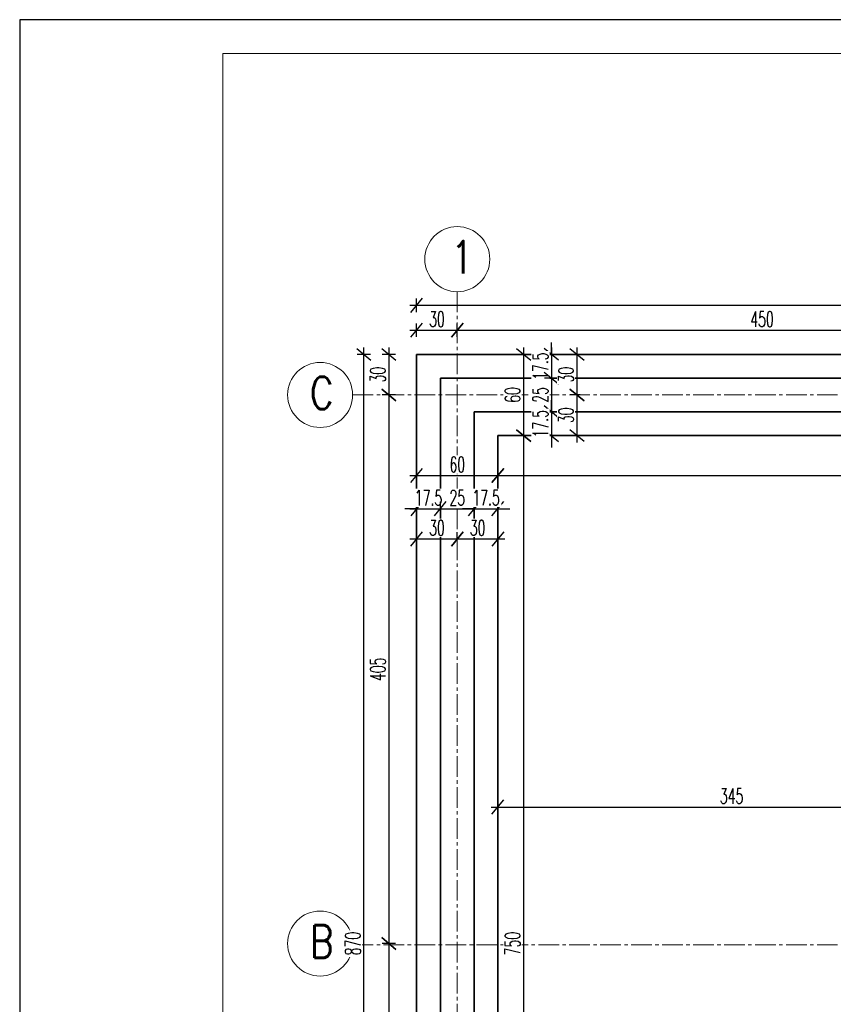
# Model space of a CAD drawing. Header units: centimetres. Extents: x 125945 to 146944, y 20629 to 31773.
# Tile 54 of 80: x 140134 to 140735, y 26978 to 27704. Entities that reach past the tile are written whole.
import ezdxf

# ---------------------------------------------------------------- set-up
doc = ezdxf.new("R2010")
doc.units = ezdxf.units.CM
doc.linetypes.add('CENTER2', pattern=[28.575, 19.05, -3.175, 3.175, -3.175])
for name, color, linetype, lineweight in [('e-cad_cienkie', 88, 'Continuous', 15), ('e-cad_opisy', 7, 'Continuous', 15), ('e-cad_osie', 172, 'CENTER2', 9), ('e-cad_wymiary', 66, 'Continuous', 15), ('K-FUNDAMENTY', 44, 'Continuous', 35), ('K-ŚCIANY KONSTRUKCYJNE', 16, 'Continuous', 35)]:
    doc.layers.add(name, color=color, linetype=linetype, lineweight=lineweight)
doc.styles.add('e-cad_2', font='simplex.shx', dxfattribs={"width": 0.8})
doc.styles.add('simpl', font='simplex.shx', dxfattribs={"width": 0.6})
doc.dimstyles.new('e-cad_1_50_[cm]', dxfattribs={"dimscale": 5, "dimtxt": 2.25, "dimasz": 1.75, "dimexe": 1, "dimexo": 0, "dimgap": 0.5, "dimtad": 1, "dimdec": 1, "dimrnd": 0.5, "dimdsep": 46, "dimtxsty": 'simpl', "dimblk": 'OBLIQUE', "dimcen": 0, "dimdle": 1, "dimclrd": 256, "dimclre": 256, "dimclrt": 256, "dimadec": 0, "dimazin": 0, "dimtfac": 1, "dimtdec": 1, "dimtix": 1, "dimtmove": 2, "dimatfit": 3, "dimldrblk": 'OBLIQUE', "dimfxl": 1, "dimfxlon": 1, "dimtfill": 1, "dimarcsym": 0})

# ---------------------------------------------------------------- blocks, each defined once
blk = doc.blocks.new('_Oblique')
at = {"color": 0, "linetype": 'ByBlock', "lineweight": -2}
blk.add_line((0.5, 0.6), (-0.5, -0.6), dxfattribs=at)
blk = doc.blocks.new('*D3538')
at = {"layer": 'Defpoints', "color": 0}
for p in [(140486.9, 27367.94), (140426.9, 27357.41), (140486.9, 27357.41)]:
    blk.add_point(p, dxfattribs=at)
at = {"layer": 'e-cad_wymiary', "lineweight": -2, "ltscale": 2}
for p, q in [((140421.9, 27367.94), (140491.9, 27367.94)), ((140426.9, 27362.94), (140426.9, 27372.94)), ((140486.9, 27362.94), (140486.9, 27372.94))]:
    blk.add_line(p, q, dxfattribs=at)
at = {"layer": 'e-cad_wymiary', "lineweight": -2, "xscale": 8.75, "yscale": 8.75, "zscale": 8.75, "rotation": 180}
blk.add_blockref('_Oblique', (140426.9, 27367.94), dxfattribs=at)
at = {"layer": 'e-cad_wymiary', "lineweight": -2, "xscale": 8.75, "yscale": 8.75, "zscale": 8.75}
blk.add_blockref('_Oblique', (140486.9, 27367.94), dxfattribs=at)
at = {"layer": 'e-cad_wymiary', "ltscale": 2, "insert": (140456.9, 27376.06), "char_height": 11.25, "attachment_point": 5, "style": 'simpl', "bg_fill": 3, "box_fill_scale": 1.1, "bg_fill_color": 256, "bg_fill_true_color": 13158600, "bg_fill_transparency": 0}
blk.add_mtext('60', dxfattribs=at)
blk = doc.blocks.new('*D3539')
at = {"layer": 'Defpoints', "color": 0}
for p in [(141326.9, 27397.41), (141326.9, 27367.94), (140486.9, 27357.41)]:
    blk.add_point(p, dxfattribs=at)
at = {"layer": 'e-cad_wymiary', "lineweight": -2, "ltscale": 2}
for p, q in [((140481.9, 27367.94), (141331.9, 27367.94)), ((140486.9, 27362.94), (140486.9, 27372.94)), ((141326.9, 27372.94), (141326.9, 27362.94))]:
    blk.add_line(p, q, dxfattribs=at)
at = {"layer": 'e-cad_wymiary', "lineweight": -2, "xscale": 8.75, "yscale": 8.75, "zscale": 8.75, "rotation": 180}
blk.add_blockref('_Oblique', (140486.9, 27367.94), dxfattribs=at)
at = {"layer": 'e-cad_wymiary', "lineweight": -2, "xscale": 8.75, "yscale": 8.75, "zscale": 8.75}
blk.add_blockref('_Oblique', (141326.9, 27367.94), dxfattribs=at)
at = {"layer": 'e-cad_wymiary', "ltscale": 2, "insert": (140906.9, 27376.06), "char_height": 11.25, "attachment_point": 5, "style": 'simpl', "bg_fill": 3, "box_fill_scale": 1.1, "bg_fill_color": 256, "bg_fill_true_color": 13158600, "bg_fill_transparency": 0}
blk.add_mtext('840', dxfattribs=at)
blk = doc.blocks.new('*D3567')
at = {"layer": 'Defpoints', "color": 0}
for p in [(140502.9, 27457.41), (140505.85, 27397.41), (140505.85, 27397.41)]:
    blk.add_point(p, dxfattribs=at)
at = {"layer": 'e-cad_wymiary', "lineweight": -2, "ltscale": 2}
for p, q in [((140505.85, 27462.41), (140505.85, 27392.41)), ((140502.9, 27457.41), (140510.85, 27457.41)), ((140505.85, 27397.41), (140510.85, 27397.41))]:
    blk.add_line(p, q, dxfattribs=at)
at = {"layer": 'e-cad_wymiary', "lineweight": -2, "xscale": 8.75, "yscale": 8.75, "zscale": 8.75}
for p, rotation in [((140505.85, 27457.41), 90), ((140505.85, 27397.41), 270)]:
    blk.add_blockref('_Oblique', p, dxfattribs=dict(at, rotation=rotation))
at = {"layer": 'e-cad_wymiary', "ltscale": 2, "insert": (140497.72, 27427.41), "char_height": 11.25, "attachment_point": 5, "rotation": 90, "style": 'simpl', "bg_fill": 3, "box_fill_scale": 1.1, "bg_fill_color": 256, "bg_fill_true_color": 13158600, "bg_fill_transparency": 0}
blk.add_mtext('60', dxfattribs=at)
blk = doc.blocks.new('*D3568')
at = {"layer": 'Defpoints', "color": 0}
for p in [(140505.85, 27397.41), (140505.85, 26647.41), (140543.31, 26647.41)]:
    blk.add_point(p, dxfattribs=at)
at = {"layer": 'e-cad_wymiary', "lineweight": -2, "ltscale": 2}
for p, q in [((140505.85, 27397.41), (140500.85, 27397.41)), ((140505.85, 27402.41), (140505.85, 26642.41)), ((140510.85, 26647.41), (140500.85, 26647.41))]:
    blk.add_line(p, q, dxfattribs=at)
at = {"layer": 'e-cad_wymiary', "lineweight": -2, "xscale": 8.75, "yscale": 8.75, "zscale": 8.75}
for p, rotation in [((140505.85, 27397.41), 90), ((140505.85, 26647.41), 270)]:
    blk.add_blockref('_Oblique', p, dxfattribs=dict(at, rotation=rotation))
at = {"layer": 'e-cad_wymiary', "ltscale": 2, "insert": (140497.72, 27022.41), "char_height": 11.25, "attachment_point": 5, "rotation": 90, "style": 'simpl', "bg_fill": 3, "box_fill_scale": 1.1, "bg_fill_color": 256, "bg_fill_true_color": 13158600, "bg_fill_transparency": 0}
blk.add_mtext('750', dxfattribs=at)
blk = doc.blocks.new('*D3573')
at = {"layer": 'Defpoints', "color": 0}
for p in [(140831.9, 27123.19), (140831.9, 27096.6), (140486.9, 27066.35)]:
    blk.add_point(p, dxfattribs=at)
at = {"layer": 'e-cad_wymiary', "lineweight": -2, "ltscale": 2}
for p, q in [((140486.9, 27118.19), (140486.9, 27128.19)), ((140831.9, 27118.19), (140831.9, 27128.19)), ((140481.9, 27123.19), (140836.9, 27123.19))]:
    blk.add_line(p, q, dxfattribs=at)
at = {"layer": 'e-cad_wymiary', "lineweight": -2, "xscale": 8.75, "yscale": 8.75, "zscale": 8.75, "rotation": 180}
blk.add_blockref('_Oblique', (140486.9, 27123.19), dxfattribs=at)
at = {"layer": 'e-cad_wymiary', "lineweight": -2, "xscale": 8.75, "yscale": 8.75, "zscale": 8.75}
blk.add_blockref('_Oblique', (140831.9, 27123.19), dxfattribs=at)
at = {"layer": 'e-cad_wymiary', "ltscale": 2, "insert": (140659.4, 27131.32), "char_height": 11.25, "attachment_point": 5, "style": 'simpl', "bg_fill": 3, "box_fill_scale": 1.1, "bg_fill_color": 256, "bg_fill_true_color": 13158600, "bg_fill_transparency": 0}
blk.add_mtext('345', dxfattribs=at)
blk = doc.blocks.new('*D3589')
at = {"layer": 'Defpoints', "color": 0}
for p in [(140444.4, 27343.42), (140426.9, 27329.74), (140444.4, 27329.74)]:
    blk.add_point(p, dxfattribs=at)
at = {"layer": 'e-cad_wymiary', "lineweight": -2, "ltscale": 2}
for p, q in [((140426.9, 27338.42), (140426.9, 27348.42)), ((140444.4, 27338.42), (140444.4, 27348.42)), ((140426.9, 27343.42), (140418.15, 27343.42)), ((140421.9, 27343.42), (140449.4, 27343.42)), ((140444.4, 27343.42), (140453.15, 27343.42))]:
    blk.add_line(p, q, dxfattribs=at)
at = {"layer": 'e-cad_wymiary', "lineweight": -2, "xscale": 8.75, "yscale": 8.75, "zscale": 8.75}
blk.add_blockref('_Oblique', (140426.9, 27343.42), dxfattribs=at)
at = {"layer": 'e-cad_wymiary', "lineweight": -2, "xscale": 8.75, "yscale": 8.75, "zscale": 8.75, "rotation": 180}
blk.add_blockref('_Oblique', (140444.4, 27343.42), dxfattribs=at)
at = {"layer": 'e-cad_wymiary', "ltscale": 2, "insert": (140435.65, 27351.55), "char_height": 11.25, "attachment_point": 5, "style": 'simpl', "bg_fill": 3, "box_fill_scale": 1.1, "bg_fill_color": 256, "bg_fill_true_color": 13158600, "bg_fill_transparency": 0}
blk.add_mtext('17.5', dxfattribs=at)
blk = doc.blocks.new('*D3590')
at = {"layer": 'Defpoints', "color": 0}
for p in [(140469.4, 27343.42), (140469.4, 27330.99), (140444.4, 27329.74)]:
    blk.add_point(p, dxfattribs=at)
at = {"layer": 'e-cad_wymiary', "lineweight": -2, "ltscale": 2}
for p, q in [((140444.4, 27338.42), (140444.4, 27348.42)), ((140469.4, 27338.42), (140469.4, 27348.42)), ((140439.4, 27343.42), (140474.4, 27343.42))]:
    blk.add_line(p, q, dxfattribs=at)
at = {"layer": 'e-cad_wymiary', "lineweight": -2, "xscale": 8.75, "yscale": 8.75, "zscale": 8.75, "rotation": 180}
blk.add_blockref('_Oblique', (140444.4, 27343.42), dxfattribs=at)
at = {"layer": 'e-cad_wymiary', "lineweight": -2, "xscale": 8.75, "yscale": 8.75, "zscale": 8.75}
blk.add_blockref('_Oblique', (140469.4, 27343.42), dxfattribs=at)
at = {"layer": 'e-cad_wymiary', "ltscale": 2, "insert": (140456.9, 27351.55), "char_height": 11.25, "attachment_point": 5, "style": 'simpl', "bg_fill": 3, "box_fill_scale": 1.1, "bg_fill_color": 256, "bg_fill_true_color": 13158600, "bg_fill_transparency": 0}
blk.add_mtext('25', dxfattribs=at)
blk = doc.blocks.new('*D3591')
at = {"layer": 'Defpoints', "color": 0}
for p in [(140486.9, 27343.42), (140469.4, 27330.99), (140486.9, 27327.52)]:
    blk.add_point(p, dxfattribs=at)
at = {"layer": 'e-cad_wymiary', "lineweight": -2, "ltscale": 2}
for p, q in [((140469.4, 27338.42), (140469.4, 27348.42)), ((140486.9, 27338.42), (140486.9, 27348.42)), ((140469.4, 27343.42), (140460.65, 27343.42)), ((140464.4, 27343.42), (140491.9, 27343.42)), ((140486.9, 27343.42), (140495.65, 27343.42))]:
    blk.add_line(p, q, dxfattribs=at)
at = {"layer": 'e-cad_wymiary', "lineweight": -2, "xscale": 8.75, "yscale": 8.75, "zscale": 8.75}
blk.add_blockref('_Oblique', (140469.4, 27343.42), dxfattribs=at)
at = {"layer": 'e-cad_wymiary', "lineweight": -2, "xscale": 8.75, "yscale": 8.75, "zscale": 8.75, "rotation": 180}
blk.add_blockref('_Oblique', (140486.9, 27343.42), dxfattribs=at)
at = {"layer": 'e-cad_wymiary', "ltscale": 2, "insert": (140478.15, 27351.55), "char_height": 11.25, "attachment_point": 5, "style": 'simpl', "bg_fill": 3, "box_fill_scale": 1.1, "bg_fill_color": 256, "bg_fill_true_color": 13158600, "bg_fill_transparency": 0}
blk.add_mtext('17.5', dxfattribs=at)
blk = doc.blocks.new('*D3592')
at = {"layer": 'Defpoints', "color": 0}
for p in [(140426.9, 27319.71), (140456.9, 27321.16), (140456.9, 27319.71)]:
    blk.add_point(p, dxfattribs=at)
at = {"layer": 'e-cad_wymiary', "lineweight": -2, "ltscale": 2}
for p, q in [((140426.9, 27319.71), (140426.9, 27326.16)), ((140456.9, 27319.71), (140456.9, 27326.16)), ((140421.9, 27321.16), (140461.9, 27321.16))]:
    blk.add_line(p, q, dxfattribs=at)
at = {"layer": 'e-cad_wymiary', "lineweight": -2, "xscale": 8.75, "yscale": 8.75, "zscale": 8.75, "rotation": 180}
blk.add_blockref('_Oblique', (140426.9, 27321.16), dxfattribs=at)
at = {"layer": 'e-cad_wymiary', "lineweight": -2, "xscale": 8.75, "yscale": 8.75, "zscale": 8.75}
blk.add_blockref('_Oblique', (140456.9, 27321.16), dxfattribs=at)
at = {"layer": 'e-cad_wymiary', "ltscale": 2, "insert": (140441.9, 27329.28), "char_height": 11.25, "attachment_point": 5, "style": 'simpl', "bg_fill": 3, "box_fill_scale": 1.1, "bg_fill_color": 256, "bg_fill_true_color": 13158600, "bg_fill_transparency": 0}
blk.add_mtext('30', dxfattribs=at)
blk = doc.blocks.new('*D3593')
at = {"layer": 'Defpoints', "color": 0}
for p in [(140456.9, 27319.71), (140486.9, 27321.16), (140486.9, 27310.17)]:
    blk.add_point(p, dxfattribs=at)
at = {"layer": 'e-cad_wymiary', "lineweight": -2, "ltscale": 2}
for p, q in [((140456.9, 27319.71), (140456.9, 27326.16)), ((140486.9, 27316.16), (140486.9, 27326.16)), ((140451.9, 27321.16), (140491.9, 27321.16))]:
    blk.add_line(p, q, dxfattribs=at)
at = {"layer": 'e-cad_wymiary', "lineweight": -2, "xscale": 8.75, "yscale": 8.75, "zscale": 8.75, "rotation": 180}
blk.add_blockref('_Oblique', (140456.9, 27321.16), dxfattribs=at)
at = {"layer": 'e-cad_wymiary', "lineweight": -2, "xscale": 8.75, "yscale": 8.75, "zscale": 8.75}
blk.add_blockref('_Oblique', (140486.9, 27321.16), dxfattribs=at)
at = {"layer": 'e-cad_wymiary', "ltscale": 2, "insert": (140471.9, 27329.28), "char_height": 11.25, "attachment_point": 5, "style": 'simpl', "bg_fill": 3, "box_fill_scale": 1.1, "bg_fill_color": 256, "bg_fill_true_color": 13158600, "bg_fill_transparency": 0}
blk.add_mtext('30', dxfattribs=at)
blk = doc.blocks.new('*D3624')
at = {"layer": 'Defpoints', "color": 0}
for p in [(140535.46, 27457.41), (140526.39, 27439.92), (140535.46, 27439.92)]:
    blk.add_point(p, dxfattribs=at)
at = {"layer": 'e-cad_wymiary', "lineweight": -2, "ltscale": 2}
for p, q in [((140526.39, 27457.41), (140526.39, 27466.16)), ((140526.39, 27462.41), (140526.39, 27434.92)), ((140531.39, 27457.41), (140521.39, 27457.41)), ((140531.39, 27439.92), (140521.39, 27439.92)), ((140526.39, 27439.92), (140526.39, 27431.17))]:
    blk.add_line(p, q, dxfattribs=at)
at = {"layer": 'e-cad_wymiary', "lineweight": -2, "xscale": 8.75, "yscale": 8.75, "zscale": 8.75}
for p, rotation in [((140526.39, 27457.41), 270), ((140526.39, 27439.92), 90)]:
    blk.add_blockref('_Oblique', p, dxfattribs=dict(at, rotation=rotation))
at = {"layer": 'e-cad_wymiary', "ltscale": 2, "insert": (140518.27, 27448.67), "char_height": 11.25, "attachment_point": 5, "rotation": 90, "style": 'simpl', "bg_fill": 3, "box_fill_scale": 1.1, "bg_fill_color": 256, "bg_fill_true_color": 13158600, "bg_fill_transparency": 0}
blk.add_mtext('17.5', dxfattribs=at)
blk = doc.blocks.new('*D3625')
at = {"layer": 'Defpoints', "color": 0}
for p in [(140535.46, 27439.92), (140526.39, 27414.92), (140531.48, 27414.92)]:
    blk.add_point(p, dxfattribs=at)
at = {"layer": 'e-cad_wymiary', "lineweight": -2, "ltscale": 2}
for p, q in [((140531.39, 27439.92), (140521.39, 27439.92)), ((140526.39, 27444.92), (140526.39, 27409.92)), ((140531.39, 27414.92), (140521.39, 27414.92))]:
    blk.add_line(p, q, dxfattribs=at)
at = {"layer": 'e-cad_wymiary', "lineweight": -2, "xscale": 8.75, "yscale": 8.75, "zscale": 8.75}
for p, rotation in [((140526.39, 27439.92), 90), ((140526.39, 27414.92), 270)]:
    blk.add_blockref('_Oblique', p, dxfattribs=dict(at, rotation=rotation))
at = {"layer": 'e-cad_wymiary', "ltscale": 2, "insert": (140518.27, 27427.42), "char_height": 11.25, "attachment_point": 5, "rotation": 90, "style": 'simpl', "bg_fill": 3, "box_fill_scale": 1.1, "bg_fill_color": 256, "bg_fill_true_color": 13158600, "bg_fill_transparency": 0}
blk.add_mtext('25', dxfattribs=at)
blk = doc.blocks.new('*D3626')
at = {"layer": 'Defpoints', "color": 0}
for p in [(140531.48, 27414.92), (140526.39, 27397.41), (140531.48, 27397.41)]:
    blk.add_point(p, dxfattribs=at)
at = {"layer": 'e-cad_wymiary', "lineweight": -2, "ltscale": 2}
for p, q in [((140526.39, 27414.92), (140526.39, 27423.67)), ((140526.39, 27419.92), (140526.39, 27392.41)), ((140531.39, 27414.92), (140521.39, 27414.92)), ((140531.39, 27397.41), (140521.39, 27397.41)), ((140526.39, 27397.41), (140526.39, 27388.66))]:
    blk.add_line(p, q, dxfattribs=at)
at = {"layer": 'e-cad_wymiary', "lineweight": -2, "xscale": 8.75, "yscale": 8.75, "zscale": 8.75}
for p, rotation in [((140526.39, 27414.92), 270), ((140526.39, 27397.41), 90)]:
    blk.add_blockref('_Oblique', p, dxfattribs=dict(at, rotation=rotation))
at = {"layer": 'e-cad_wymiary', "ltscale": 2, "insert": (140518.27, 27406.17), "char_height": 11.25, "attachment_point": 5, "rotation": 90, "style": 'simpl', "bg_fill": 3, "box_fill_scale": 1.1, "bg_fill_color": 256, "bg_fill_true_color": 13158600, "bg_fill_transparency": 0}
blk.add_mtext('17.5', dxfattribs=at)
blk = doc.blocks.new('*D3627')
at = {"layer": 'Defpoints', "color": 0}
for p in [(140547.67, 27457.41), (140545.29, 27427.41), (140547.67, 27427.41)]:
    blk.add_point(p, dxfattribs=at)
at = {"layer": 'e-cad_wymiary', "lineweight": -2, "ltscale": 2}
for p, q in [((140545.29, 27462.41), (140545.29, 27422.41)), ((140547.67, 27457.41), (140540.29, 27457.41)), ((140547.67, 27427.41), (140540.29, 27427.41))]:
    blk.add_line(p, q, dxfattribs=at)
at = {"layer": 'e-cad_wymiary', "lineweight": -2, "xscale": 8.75, "yscale": 8.75, "zscale": 8.75}
for p, rotation in [((140545.29, 27457.41), 90), ((140545.29, 27427.41), 270)]:
    blk.add_blockref('_Oblique', p, dxfattribs=dict(at, rotation=rotation))
at = {"layer": 'e-cad_wymiary', "ltscale": 2, "insert": (140537.16, 27442.41), "char_height": 11.25, "attachment_point": 5, "rotation": 90, "style": 'simpl', "bg_fill": 3, "box_fill_scale": 1.1, "bg_fill_color": 256, "bg_fill_true_color": 13158600, "bg_fill_transparency": 0}
blk.add_mtext('30', dxfattribs=at)
blk = doc.blocks.new('*D3628')
at = {"layer": 'Defpoints', "color": 0}
for p in [(140547.67, 27427.41), (140545.29, 27397.41), (140550.35, 27397.41)]:
    blk.add_point(p, dxfattribs=at)
at = {"layer": 'e-cad_wymiary', "lineweight": -2, "ltscale": 2}
for p, q in [((140547.67, 27427.41), (140540.29, 27427.41)), ((140545.29, 27432.41), (140545.29, 27392.41)), ((140550.29, 27397.41), (140540.29, 27397.41))]:
    blk.add_line(p, q, dxfattribs=at)
at = {"layer": 'e-cad_wymiary', "lineweight": -2, "xscale": 8.75, "yscale": 8.75, "zscale": 8.75}
for p, rotation in [((140545.29, 27427.41), 90), ((140545.29, 27397.41), 270)]:
    blk.add_blockref('_Oblique', p, dxfattribs=dict(at, rotation=rotation))
at = {"layer": 'e-cad_wymiary', "ltscale": 2, "insert": (140537.16, 27412.41), "char_height": 11.25, "attachment_point": 5, "rotation": 90, "style": 'simpl', "bg_fill": 3, "box_fill_scale": 1.1, "bg_fill_color": 256, "bg_fill_true_color": 13158600, "bg_fill_transparency": 0}
blk.add_mtext('30', dxfattribs=at)
blk = doc.blocks.new('*D3822')
at = {"layer": 'Defpoints', "color": 0}
for p in [(140424.58, 27457.41), (140406.37, 27427.41), (140426.9, 27427.41)]:
    blk.add_point(p, dxfattribs=at)
at = {"layer": 'e-cad_wymiary', "lineweight": -2, "ltscale": 2}
for p, q in [((140406.37, 27462.41), (140406.37, 27422.41)), ((140411.37, 27457.41), (140401.37, 27457.41)), ((140411.37, 27427.41), (140401.37, 27427.41))]:
    blk.add_line(p, q, dxfattribs=at)
at = {"layer": 'e-cad_wymiary', "lineweight": -2, "xscale": 8.75, "yscale": 8.75, "zscale": 8.75}
for p, rotation in [((140406.37, 27457.41), 90), ((140406.37, 27427.41), 270)]:
    blk.add_blockref('_Oblique', p, dxfattribs=dict(at, rotation=rotation))
at = {"layer": 'e-cad_wymiary', "ltscale": 2, "insert": (140398.25, 27442.41), "char_height": 11.25, "attachment_point": 5, "rotation": 90, "style": 'simpl', "bg_fill": 3, "box_fill_scale": 1.1, "bg_fill_color": 256, "bg_fill_true_color": 13158600, "bg_fill_transparency": 0}
blk.add_mtext('30', dxfattribs=at)
blk = doc.blocks.new('*D3823')
at = {"layer": 'Defpoints', "color": 0}
for p in [(140426.9, 27427.41), (140406.37, 27022.41), (140426.9, 27022.41)]:
    blk.add_point(p, dxfattribs=at)
at = {"layer": 'e-cad_wymiary', "lineweight": -2, "ltscale": 2}
for p, q in [((140411.37, 27427.41), (140401.37, 27427.41)), ((140406.37, 27432.41), (140406.37, 27017.41)), ((140411.37, 27022.41), (140401.37, 27022.41))]:
    blk.add_line(p, q, dxfattribs=at)
at = {"layer": 'e-cad_wymiary', "lineweight": -2, "xscale": 8.75, "yscale": 8.75, "zscale": 8.75}
for p, rotation in [((140406.37, 27427.41), 90), ((140406.37, 27022.41), 270)]:
    blk.add_blockref('_Oblique', p, dxfattribs=dict(at, rotation=rotation))
at = {"layer": 'e-cad_wymiary', "ltscale": 2, "insert": (140398.25, 27224.91), "char_height": 11.25, "attachment_point": 5, "rotation": 90, "style": 'simpl', "bg_fill": 3, "box_fill_scale": 1.1, "bg_fill_color": 256, "bg_fill_true_color": 13158600, "bg_fill_transparency": 0}
blk.add_mtext('405', dxfattribs=at)
blk = doc.blocks.new('*D3824')
at = {"layer": 'Defpoints', "color": 0}
for p in [(140426.9, 27022.41), (140406.37, 26617.41), (140426.9, 26617.41)]:
    blk.add_point(p, dxfattribs=at)
at = {"layer": 'e-cad_wymiary', "lineweight": -2, "ltscale": 2}
for p, q in [((140406.37, 27027.41), (140406.37, 26612.41)), ((140411.37, 27022.41), (140401.37, 27022.41)), ((140411.37, 26617.41), (140401.37, 26617.41))]:
    blk.add_line(p, q, dxfattribs=at)
at = {"layer": 'e-cad_wymiary', "lineweight": -2, "xscale": 8.75, "yscale": 8.75, "zscale": 8.75}
for p, rotation in [((140406.37, 27022.41), 90), ((140406.37, 26617.41), 270)]:
    blk.add_blockref('_Oblique', p, dxfattribs=dict(at, rotation=rotation))
at = {"layer": 'e-cad_wymiary', "ltscale": 2, "insert": (140398.25, 26819.91), "char_height": 11.25, "attachment_point": 5, "rotation": 90, "style": 'simpl', "bg_fill": 3, "box_fill_scale": 1.1, "bg_fill_color": 256, "bg_fill_true_color": 13158600, "bg_fill_transparency": 0}
blk.add_mtext('405', dxfattribs=at)
blk = doc.blocks.new('*D3826')
at = {"layer": 'Defpoints', "color": 0}
for p in [(140387.9, 27457.41), (140426.9, 27457.41), (140426.9, 26587.41)]:
    blk.add_point(p, dxfattribs=at)
at = {"layer": 'e-cad_wymiary', "lineweight": -2, "ltscale": 2}
for p, q in [((140387.9, 26582.41), (140387.9, 27462.41)), ((140392.9, 27457.41), (140382.9, 27457.41)), ((140392.9, 26587.41), (140382.9, 26587.41))]:
    blk.add_line(p, q, dxfattribs=at)
at = {"layer": 'e-cad_wymiary', "lineweight": -2, "xscale": 8.75, "yscale": 8.75, "zscale": 8.75}
for p, rotation in [((140387.9, 27457.41), 90), ((140387.9, 26587.41), 270)]:
    blk.add_blockref('_Oblique', p, dxfattribs=dict(at, rotation=rotation))
at = {"layer": 'e-cad_wymiary', "ltscale": 2, "insert": (140379.78, 27022.41), "char_height": 11.25, "attachment_point": 5, "rotation": 90, "style": 'simpl', "bg_fill": 3, "box_fill_scale": 1.1, "bg_fill_color": 256, "bg_fill_true_color": 13158600, "bg_fill_transparency": 0}
blk.add_mtext('870', dxfattribs=at)
blk = doc.blocks.new('*D3842')
at = {"layer": 'Defpoints', "color": 0}
for p in [(140456.9, 27475.25), (140426.9, 27457.41), (140456.9, 27457.41)]:
    blk.add_point(p, dxfattribs=at)
at = {"layer": 'e-cad_wymiary', "lineweight": -2, "ltscale": 2}
for p, q in [((140426.9, 27470.25), (140426.9, 27480.25)), ((140456.9, 27470.25), (140456.9, 27480.25)), ((140421.9, 27475.25), (140461.9, 27475.25))]:
    blk.add_line(p, q, dxfattribs=at)
at = {"layer": 'e-cad_wymiary', "lineweight": -2, "xscale": 8.75, "yscale": 8.75, "zscale": 8.75, "rotation": 180}
blk.add_blockref('_Oblique', (140426.9, 27475.25), dxfattribs=at)
at = {"layer": 'e-cad_wymiary', "lineweight": -2, "xscale": 8.75, "yscale": 8.75, "zscale": 8.75}
blk.add_blockref('_Oblique', (140456.9, 27475.25), dxfattribs=at)
at = {"layer": 'e-cad_wymiary', "ltscale": 2, "insert": (140441.9, 27483.37), "char_height": 11.25, "attachment_point": 5, "style": 'simpl', "bg_fill": 3, "box_fill_scale": 1.1, "bg_fill_color": 256, "bg_fill_true_color": 13158600, "bg_fill_transparency": 0}
blk.add_mtext('30', dxfattribs=at)
blk = doc.blocks.new('*D3843')
at = {"layer": 'Defpoints', "color": 0}
for p in [(140906.9, 27475.25), (140456.9, 27457.41), (140906.9, 27457.41)]:
    blk.add_point(p, dxfattribs=at)
at = {"layer": 'e-cad_wymiary', "lineweight": -2, "ltscale": 2}
for p, q in [((140456.9, 27470.25), (140456.9, 27480.25)), ((140906.9, 27470.25), (140906.9, 27480.25)), ((140451.9, 27475.25), (140911.9, 27475.25))]:
    blk.add_line(p, q, dxfattribs=at)
at = {"layer": 'e-cad_wymiary', "lineweight": -2, "xscale": 8.75, "yscale": 8.75, "zscale": 8.75, "rotation": 180}
blk.add_blockref('_Oblique', (140456.9, 27475.25), dxfattribs=at)
at = {"layer": 'e-cad_wymiary', "lineweight": -2, "xscale": 8.75, "yscale": 8.75, "zscale": 8.75}
blk.add_blockref('_Oblique', (140906.9, 27475.25), dxfattribs=at)
at = {"layer": 'e-cad_wymiary', "ltscale": 2, "insert": (140681.9, 27483.37), "char_height": 11.25, "attachment_point": 5, "style": 'simpl', "bg_fill": 3, "box_fill_scale": 1.1, "bg_fill_color": 256, "bg_fill_true_color": 13158600, "bg_fill_transparency": 0}
blk.add_mtext('450', dxfattribs=at)
blk = doc.blocks.new('*D3851')
at = {"layer": 'Defpoints', "color": 0}
for p in [(140426.9, 27493.54), (140426.9, 27457.41), (143756.9, 27457.41)]:
    blk.add_point(p, dxfattribs=at)
at = {"layer": 'e-cad_wymiary', "lineweight": -2, "ltscale": 2}
for p, q in [((140426.9, 27488.54), (140426.9, 27498.54)), ((143756.9, 27488.54), (143756.9, 27498.54)), ((143761.9, 27493.54), (140421.9, 27493.54))]:
    blk.add_line(p, q, dxfattribs=at)
at = {"layer": 'e-cad_wymiary', "lineweight": -2, "xscale": 8.75, "yscale": 8.75, "zscale": 8.75, "rotation": 180}
blk.add_blockref('_Oblique', (140426.9, 27493.54), dxfattribs=at)
at = {"layer": 'e-cad_wymiary', "lineweight": -2, "xscale": 8.75, "yscale": 8.75, "zscale": 8.75}
blk.add_blockref('_Oblique', (143756.9, 27493.54), dxfattribs=at)
at = {"layer": 'e-cad_wymiary', "ltscale": 2, "insert": (142091.9, 27501.67), "char_height": 11.25, "attachment_point": 5, "style": 'simpl', "bg_fill": 3, "box_fill_scale": 1.1, "bg_fill_color": 256, "bg_fill_true_color": 13158600, "bg_fill_transparency": 0}
blk.add_mtext('3330', dxfattribs=at)

msp = doc.modelspace()

# ---------------------------------------------------------------- linework, layer by layer
at = {"layer": 'Defpoints'}
msp.add_lwpolyline([(140133.77, 26219.46), (144533.77, 26219.46), (144533.77, 27704.46), (140133.77, 27704.46)], close=True, dxfattribs=at)
at = {"layer": 'e-cad_cienkie'}
msp.add_lwpolyline([(140283.77, 26244.46), (144508.77, 26244.46), (144508.77, 27679.46), (140283.77, 27679.46)], close=True, dxfattribs=at)
at = {"layer": 'e-cad_opisy'}
for centre in [(140456.9, 27527.67), (140355.62, 27427.41), (140355.62, 27022.41)]:
    msp.add_circle(centre, 24, dxfattribs=at)
at = {"layer": 'e-cad_osie', "ltscale": 0.8}
for p, q in [((140456.9, 27503.67), (140456.9, 26551.76)), ((140379.62, 27427.41), (143800.44, 27427.41)), ((140379.61, 27021.6), (143800.43, 27021.6))]:
    msp.add_line(p, q, dxfattribs=at)
at = {"layer": 'K-FUNDAMENTY', "ltscale": 0.8}
for p, q in [((140426.9, 27457.41), (143756.9, 27457.41)), ((140426.9, 27457.41), (140426.9, 26587.41)), ((140486.9, 27397.41), (141326.9, 27397.41)), ((140486.9, 27397.41), (140486.9, 26647.41))]:
    msp.add_line(p, q, dxfattribs=at)
at = {"layer": 'K-ŚCIANY KONSTRUKCYJNE', "ltscale": 0.8}
for p, q in [((140444.4, 26604.92), (140444.4, 27439.92)), ((140444.4, 27439.92), (140501.9, 27439.92)), ((140501.9, 27439.92), (140501.9, 27439.92)), ((140501.9, 27439.92), (140501.9, 27439.92))]:
    msp.add_line(p, q, dxfattribs=at)
msp.add_lwpolyline([(140501.9, 27439.92), (141806.9, 27439.92)], dxfattribs=at)
msp.add_lwpolyline([(140501.9, 27414.92), (140469.4, 27414.92), (140469.4, 26629.92), (141344.4, 26629.92), (141344.4, 27414.92), (140501.9, 27414.92), (140501.9, 27414.92)], close=True, dxfattribs=at)

# ---------------------------------------------------------------- texts
at = {"layer": 'e-cad_opisy', "ltscale": 2, "style": 'e-cad_2', "width": 0.8}
for s, p in [('1', (140452.28, 27517.17)), ('C', (140348.11, 27416.92)), ('B', (140348.11, 27011.92))]:
    msp.add_text(s, height=24, dxfattribs=at).set_placement(p)

# ---------------------------------------------------------------- next in the draw order: dimensions: what is measured, and where the dimension line sits
at = {"layer": 'e-cad_wymiary', "ltscale": 2}
dim = msp.add_linear_dim(base=(140406.37, 27427.41), p1=(140424.58, 27457.41), p2=(140426.9, 27427.41), angle=90, dimstyle='e-cad_1_50_[cm]', dxfattribs=at)
dim.commit()
dim.dimension.update_dxf_attribs({"geometry": '*D3822', "text_midpoint": (140398.25, 27442.41)})
dim = msp.add_linear_dim(base=(140486.9, 27367.94), p1=(140426.9, 27357.41), p2=(140486.9, 27357.41), dimstyle='e-cad_1_50_[cm]', dxfattribs=at)
dim.commit()
dim.dimension.update_dxf_attribs({"geometry": '*D3538', "text_midpoint": (140456.9, 27376.06)})

# ---------------------------------------------------------------- next in the draw order: dimensions: what is measured, and where the dimension line sits
for base, p1, p2, picture, middle in [((141326.9, 27367.94), (140486.9, 27357.41), (141326.9, 27397.41), '*D3539', (140906.9, 27376.06)), ((140444.4, 27343.42), (140426.9, 27329.74), (140444.4, 27329.74), '*D3589', (140435.65, 27351.55))]:
    dim = msp.add_linear_dim(base=base, p1=p1, p2=p2, dimstyle='e-cad_1_50_[cm]', dxfattribs=at)
    dim.commit()
    dim.dimension.update_dxf_attribs({"geometry": picture, "text_midpoint": middle})

# ---------------------------------------------------------------- next in the draw order: dimensions: what is measured, and where the dimension line sits
dim = msp.add_linear_dim(base=(140505.85, 27397.41), p1=(140502.9, 27457.41), p2=(140505.85, 27397.41), angle=90, dimstyle='e-cad_1_50_[cm]', dxfattribs=at)
dim.commit()
dim.dimension.update_dxf_attribs({"geometry": '*D3567', "text_midpoint": (140497.72, 27427.41)})
dim = msp.add_linear_dim(base=(140469.4, 27343.42), p1=(140444.4, 27329.74), p2=(140469.4, 27330.99), dimstyle='e-cad_1_50_[cm]', dxfattribs=at)
dim.commit()
dim.dimension.update_dxf_attribs({"geometry": '*D3590', "text_midpoint": (140456.9, 27351.55)})

# ---------------------------------------------------------------- next in the draw order: dimensions: what is measured, and where the dimension line sits
for base, p1, p2, picture, middle in [((140526.39, 27439.92), (140535.46, 27457.41), (140535.46, 27439.92), '*D3624', (140518.27, 27448.67)), ((140505.85, 26647.41), (140505.85, 27397.41), (140543.31, 26647.41), '*D3568', (140497.72, 27022.41))]:
    dim = msp.add_linear_dim(base=base, p1=p1, p2=p2, angle=90, dimstyle='e-cad_1_50_[cm]', dxfattribs=at)
    dim.commit()
    dim.dimension.update_dxf_attribs({"geometry": picture, "text_midpoint": middle})

# ---------------------------------------------------------------- next in the draw order: dimensions: what is measured, and where the dimension line sits
dim = msp.add_linear_dim(base=(140526.39, 27414.92), p1=(140535.46, 27439.92), p2=(140531.48, 27414.92), angle=90, dimstyle='e-cad_1_50_[cm]', dxfattribs=at)
dim.commit()
dim.dimension.update_dxf_attribs({"geometry": '*D3625', "text_midpoint": (140518.27, 27427.42)})
for base, p1, p2, picture, middle in [((140486.9, 27343.42), (140469.4, 27330.99), (140486.9, 27327.52), '*D3591', (140478.15, 27351.55)), ((140831.9, 27123.19), (140486.9, 27066.35), (140831.9, 27096.6), '*D3573', (140659.4, 27131.32))]:
    dim = msp.add_linear_dim(base=base, p1=p1, p2=p2, dimstyle='e-cad_1_50_[cm]', dxfattribs=at)
    dim.commit()
    dim.dimension.update_dxf_attribs({"geometry": picture, "text_midpoint": middle})

# ---------------------------------------------------------------- next in the draw order: dimensions: what is measured, and where the dimension line sits
dim = msp.add_linear_dim(base=(140526.39, 27397.41), p1=(140531.48, 27414.92), p2=(140531.48, 27397.41), angle=90, dimstyle='e-cad_1_50_[cm]', dxfattribs=at)
dim.commit()
dim.dimension.update_dxf_attribs({"geometry": '*D3626', "text_midpoint": (140518.27, 27406.17)})
dim = msp.add_linear_dim(base=(140456.9, 27321.16), p1=(140426.9, 27319.71), p2=(140456.9, 27319.71), dimstyle='e-cad_1_50_[cm]', dxfattribs=at)
dim.commit()
dim.dimension.update_dxf_attribs({"geometry": '*D3592', "text_midpoint": (140441.9, 27329.28)})

# ---------------------------------------------------------------- next in the draw order: dimensions: what is measured, and where the dimension line sits
for base, p1, p2, picture, middle in [((140545.29, 27427.41), (140547.67, 27457.41), (140547.67, 27427.41), '*D3627', (140537.16, 27442.41)), ((140406.37, 27022.41), (140426.9, 27427.41), (140426.9, 27022.41), '*D3823', (140398.25, 27224.91))]:
    dim = msp.add_linear_dim(base=base, p1=p1, p2=p2, angle=90, dimstyle='e-cad_1_50_[cm]', dxfattribs=at)
    dim.commit()
    dim.dimension.update_dxf_attribs({"geometry": picture, "text_midpoint": middle})
dim = msp.add_linear_dim(base=(140486.9, 27321.16), p1=(140456.9, 27319.71), p2=(140486.9, 27310.17), dimstyle='e-cad_1_50_[cm]', dxfattribs=at)
dim.commit()
dim.dimension.update_dxf_attribs({"geometry": '*D3593', "text_midpoint": (140471.9, 27329.28)})

# ---------------------------------------------------------------- next in the draw order: dimensions: what is measured, and where the dimension line sits
for base, p1, p2, picture, middle in [((140545.29, 27397.41), (140547.67, 27427.41), (140550.35, 27397.41), '*D3628', (140537.16, 27412.41)), ((140406.37, 26617.41), (140426.9, 27022.41), (140426.9, 26617.41), '*D3824', (140398.25, 26819.91))]:
    dim = msp.add_linear_dim(base=base, p1=p1, p2=p2, angle=90, dimstyle='e-cad_1_50_[cm]', dxfattribs=at)
    dim.commit()
    dim.dimension.update_dxf_attribs({"geometry": picture, "text_midpoint": middle})

# ---------------------------------------------------------------- next in the draw order: dimensions: what is measured, and where the dimension line sits
dim = msp.add_linear_dim(base=(140387.9, 27457.41), p1=(140426.9, 26587.41), p2=(140426.9, 27457.41), angle=90, dimstyle='e-cad_1_50_[cm]', dxfattribs=at)
dim.commit()
dim.dimension.update_dxf_attribs({"geometry": '*D3826', "text_midpoint": (140379.78, 27022.41)})

# ---------------------------------------------------------------- next in the draw order: dimensions: what is measured, and where the dimension line sits
dim = msp.add_linear_dim(base=(140456.9, 27475.25), p1=(140426.9, 27457.41), p2=(140456.9, 27457.41), dimstyle='e-cad_1_50_[cm]', dxfattribs=at)
dim.commit()
dim.dimension.update_dxf_attribs({"geometry": '*D3842', "text_midpoint": (140441.9, 27483.37)})

# ---------------------------------------------------------------- next in the draw order: dimensions: what is measured, and where the dimension line sits
dim = msp.add_linear_dim(base=(140906.9, 27475.25), p1=(140456.9, 27457.41), p2=(140906.9, 27457.41), dimstyle='e-cad_1_50_[cm]', dxfattribs=at)
dim.commit()
dim.dimension.update_dxf_attribs({"geometry": '*D3843', "text_midpoint": (140681.9, 27483.37)})

# ---------------------------------------------------------------- next in the draw order: dimensions: what is measured, and where the dimension line sits
dim = msp.add_linear_dim(base=(140426.9, 27493.54), p1=(143756.9, 27457.41), p2=(140426.9, 27457.41), dimstyle='e-cad_1_50_[cm]', dxfattribs=at)
dim.commit()
dim.dimension.update_dxf_attribs({"geometry": '*D3851', "text_midpoint": (142091.9, 27501.67)})

doc.saveas('drawing.dxf')
